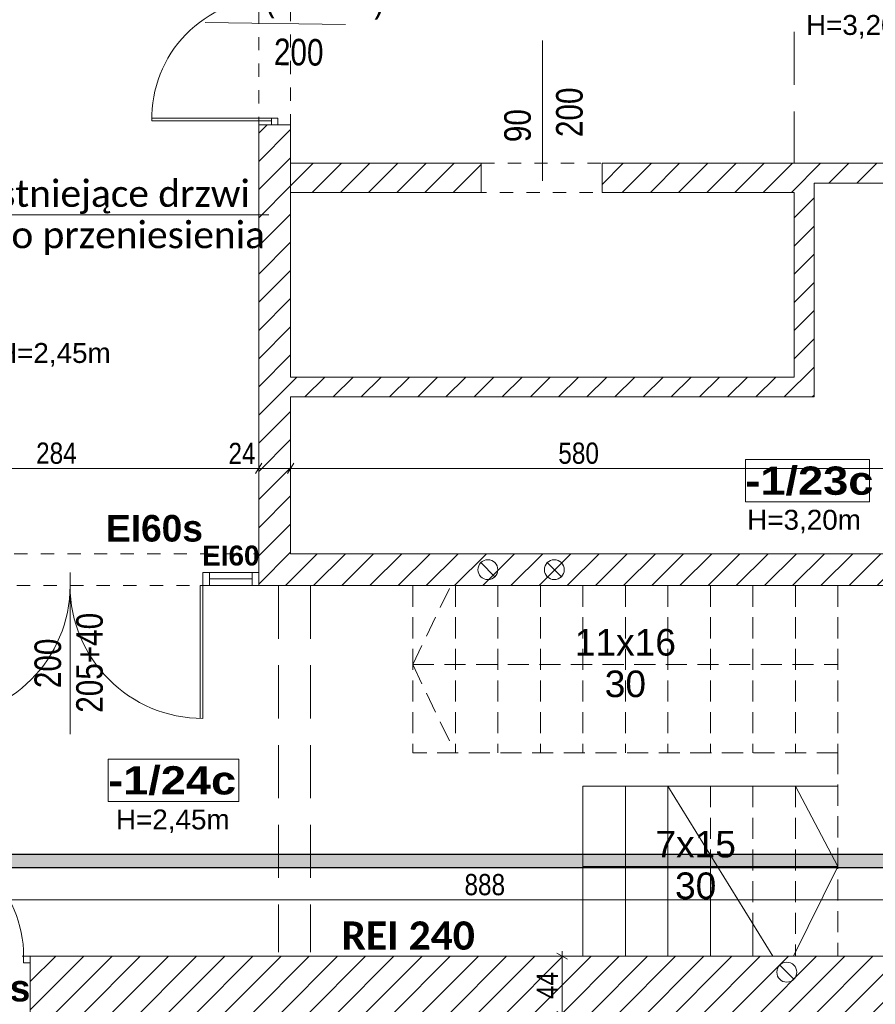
# Model space of a CAD drawing. Header units: centimetres. Extents: x 18292 to 3593338517, y 11794 to 62103.
# Tile 83 of 147: x 898356789 to 898357433, y 55784 to 56526. Entities that reach past the tile are written whole.
import ezdxf

# ---------------------------------------------------------------- set-up
doc = ezdxf.new("R2010")
doc.units = ezdxf.units.CM
doc.header["$MEASUREMENT"] = 0
for name, pattern in [('ACAD_ISO02W100', [60.000000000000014, 40, -20.00000000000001]), ('ArcadiaLine4068362267', [23.8125, 15.875, -7.9375]), ('Dashed-002', [20, 10, -10])]:
    doc.linetypes.add(name, pattern=pattern)
for name, color, linetype in [('499-Wymiary i opisy', 7, 'Continuous'), ('500-opisy p.poż', 7, 'Continuous'), ('__PROJEKTOWANE', 7, 'Continuous'), ('MF-NR', 7, 'Continuous'), ('MF_AREA_BLOCK', 7, 'Continuous'), ('MF_KRESKOWANIE', 7, 'Continuous'), ('MF_NR', 7, 'Continuous'), ('MF_OKNA', 7, 'Continuous'), ('MF_OPISY', 7, 'Continuous'), ('MF_przerywana', 7, 'Continuous'), ('MF_SCIANY_KONSTR', 7, 'Continuous'), ('MF_SCIANY_KONSTR istn.', 7, 'Continuous'), ('MF_WIDOK', 7, 'Continuous')]:
    doc.layers.add(name, color=color, linetype=linetype)
doc.styles.add('GENERATED_STYLE_2', font='txt')
doc.styles.add('GENERATED_STYLE_4', font='txt')
doc.styles.add('GENERATED_STYLE_5', font='txt')
doc.styles.add('GENERATED_STYLE_6', font='txt')
doc.styles.add('GENERATED_STYLE_7', font='txt')
doc.styles.add('GENERATED_STYLE_8', font='txt')
doc.dimstyles.new('GENERATED_STYLE__1', dxfattribs={"dimtxt": 16.00000023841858, "dimasz": 6.080000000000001, "dimexe": 0.18, "dimexo": 0.0625, "dimgap": 0.09, "dimtad": 1, "dimtih": 1, "dimtoh": 1, "dimdec": 0, "dimzin": 0, "dimdsep": 46, "dimtxsty": 'GENERATED_STYLE_4', "dimblk": 'ARROWHEAD_2', "dimblk1": 'ARROWHEAD_2', "dimblk2": 'ARROWHEAD_2', "dimcen": 0.09, "dimse1": 1, "dimse2": 1, "dimclrd": 7, "dimclre": 7, "dimclrt": 7, "dimadec": 0, "dimazin": 0, "dimtfac": 1, "dimtdec": 4, "dimtmove": 0, "dimatfit": 3, "dimfxl": 0, "dimtolj": 1, "dimtzin": 0, "dimarcsym": 0})
doc.dimstyles.new('GENERATED_STYLE__2', dxfattribs={"dimtxt": 16.00000023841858, "dimasz": 6.080000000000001, "dimexe": 0.18, "dimexo": 0.0625, "dimgap": 0.09, "dimtad": 1, "dimtih": 1, "dimtoh": 1, "dimdec": 0, "dimzin": 0, "dimdsep": 46, "dimtxsty": 'GENERATED_STYLE_4', "dimblk": 'ARROWHEAD_2', "dimblk1": 'ARROWHEAD_2', "dimblk2": 'ARROWHEAD_2', "dimcen": 0.09, "dimse1": 1, "dimse2": 1, "dimclrd": 7, "dimclre": 7, "dimclrt": 7, "dimadec": 0, "dimazin": 0, "dimtfac": 1, "dimtdec": 4, "dimtmove": 2, "dimatfit": 3, "dimfxl": 0, "dimtolj": 1, "dimtzin": 0, "dimarcsym": 0})
doc.dimstyles.new('GENERATED_STYLE__4', dxfattribs={"dimtxt": 16.00000023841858, "dimasz": 6.080000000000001, "dimexe": 0.18, "dimexo": 0.0625, "dimgap": 0.09, "dimtad": 1, "dimdec": 0, "dimzin": 0, "dimdsep": 46, "dimtxsty": 'GENERATED_STYLE_4', "dimblk": 'ARROWHEAD_2', "dimblk1": 'ARROWHEAD_2', "dimblk2": 'ARROWHEAD_2', "dimcen": 0.09, "dimse1": 1, "dimse2": 1, "dimclrd": 7, "dimclre": 7, "dimclrt": 7, "dimadec": 0, "dimazin": 0, "dimtfac": 1, "dimtdec": 4, "dimtmove": 0, "dimatfit": 3, "dimfxl": 0, "dimtolj": 1, "dimtzin": 0, "dimarcsym": 0})
pattern_1 = [(45, (903196041.2537819, 3898003.605305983), (-10.60660171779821, 10.60660171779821), [])]

# ---------------------------------------------------------------- blocks, each defined once
blk = doc.blocks.new('*D337', base_point=(903196041.2537819, 3898003.605305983))
at = {"layer": '499-Wymiary i opisy', "color": 7, "linetype": 'Continuous', "lineweight": 13}
for p, q in [((898356687.2771783, 55866.98500166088), (898356682.6583782, 55858.98500166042)), ((898356684.9677783, 55856.98500166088), (898356684.9677783, 55868.98500166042)), ((898357570.6583782, 55858.98500166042), (898357575.2771783, 55866.98500166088)), ((898357572.9677783, 55856.98500166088), (898357572.9677783, 55868.98500166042)), ((898356684.9677783, 55862.98500166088), (898357572.9677783, 55862.98500166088)), ((898357572.9677783, 55862.98500166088), (898357576.8797783, 55862.98500166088))]:
    blk.add_line(p, q, dxfattribs=at)
at = {"layer": '499-Wymiary i opisy', "color": 7, "lineweight": 13, "char_height": 16.00000023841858, "attachment_point": 7, "style": 'GENERATED_STYLE_4'}
for s, insert in [('\\A1;{\\pql;\\fArial Narrow|b0|i0|c238|p34;24}', (898356687.2797786, 55866.18500158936)), ('\\A1;{\\pql;\\fArial Narrow|b0|i0|c238|p34;888}', (898357123.8477787, 55866.18500158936))]:
    blk.add_mtext(s, dxfattribs=dict(at, insert=insert))
blk = doc.blocks.new('ARROWHEAD_2')
at = {"color": 0, "linetype": 'Continuous', "lineweight": 0}
for p, q in [((0, 0), (-1, 0)), ((-0.3781315, -0.655), (0.3781315, 0.655))]:
    blk.add_line(p, q, dxfattribs=at)
blk = doc.blocks.new('*D350', base_point=(903196041.2537819, 3898003.605305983))
at = {"layer": '499-Wymiary i opisy', "color": 7, "linetype": 'Continuous', "lineweight": 13}
for p, q in [((898357201.4486563, 55818.18438463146), (898357193.4486563, 55822.80318463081)), ((898357197.4486563, 55820.49378463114), (898357197.4486563, 55824.40578463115)), ((898357203.4486563, 55820.49378463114), (898357191.4486563, 55820.49378463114)), ((898357197.4486563, 55776.49378463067), (898357197.4486563, 55820.49378463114)), ((898357193.4486563, 55778.80318463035), (898357201.4486563, 55774.18438463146)), ((898357203.4486563, 55776.49378463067), (898357191.4486563, 55776.49378463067))]:
    blk.add_line(p, q, dxfattribs=at)
at = {"layer": '499-Wymiary i opisy', "color": 7, "lineweight": 13, "insert": (898357194.2486564, 55788.25370462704), "char_height": 16.00000023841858, "attachment_point": 7, "rotation": 90, "style": 'GENERATED_STYLE_4'}
blk.add_mtext('\\A1;{\\pql;\\fArial Narrow|b0|i0|c238|p34;44}', dxfattribs=at)
blk = doc.blocks.new('*D365', base_point=(903196041.2537819, 3898003.605305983))
at = {"layer": '499-Wymiary i opisy', "color": 7, "linetype": 'Continuous', "lineweight": 13}
for p, q in [((898356684.9677783, 56181.78918156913), (898356684.9677783, 56193.78918156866)), ((898356968.9677783, 56181.78918156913), (898356968.9677783, 56193.78918156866)), ((898356687.2771783, 56191.78918156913), (898356682.6583782, 56183.78918156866)), ((898356684.9677783, 56187.78918156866), (898356968.9677783, 56187.78918156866)), ((898356971.2771783, 56191.78918156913), (898356966.6583782, 56183.78918156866))]:
    blk.add_line(p, q, dxfattribs=at)
at = {"layer": '499-Wymiary i opisy', "color": 7, "lineweight": 13, "char_height": 16.00000023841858, "attachment_point": 7, "style": 'GENERATED_STYLE_4'}
for s, insert in [('\\A1;{\\pql;\\fArial Narrow|b0|i0|c238|p34;284}', (898356801.367618, 56190.9891814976)), ('\\A1;{\\pql;\\fArial Narrow|b0|i0|c238|p34;24}', (898356946.1756179, 56190.9891814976))]:
    blk.add_mtext(s, dxfattribs=dict(at, insert=insert))
blk = doc.blocks.new('*D366', base_point=(903196041.2537819, 3898003.605305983))
at = {"layer": '499-Wymiary i opisy', "color": 7, "linetype": 'Continuous', "lineweight": 13}
for p, q in [((898356968.9677783, 56181.78918156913), (898356968.9677783, 56193.78918156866)), ((898356992.9677783, 56181.78918156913), (898356992.9677783, 56193.78918156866)), ((898356971.2771783, 56191.78918156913), (898356966.6583782, 56183.78918156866)), ((898356968.9677783, 56187.78918156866), (898356992.9677783, 56187.78918156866)), ((898356995.2771783, 56191.78918156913), (898356990.6583782, 56183.78918156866))]:
    blk.add_line(p, q, dxfattribs=at)
blk = doc.blocks.new('*D367', base_point=(903196041.2537819, 3898003.605305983))
at = {"layer": '499-Wymiary i opisy', "color": 7, "linetype": 'Continuous', "lineweight": 13}
for p, q in [((898356992.9677783, 56181.78918156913), (898356992.9677783, 56193.78918156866)), ((898357572.9677783, 56181.78918156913), (898357572.9677783, 56193.78918156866)), ((898356995.2771783, 56191.78918156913), (898356990.6583782, 56183.78918156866)), ((898356992.9677783, 56187.78918156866), (898357572.9677783, 56187.78918156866)), ((898357570.6583782, 56183.78918156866), (898357575.2771783, 56191.78918156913)), ((898357572.9677783, 56187.78918156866), (898357576.8797783, 56187.78918156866))]:
    blk.add_line(p, q, dxfattribs=at)
at = {"layer": '499-Wymiary i opisy', "color": 7, "lineweight": 13, "insert": (898357194.4827732, 56190.9891814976), "char_height": 16.00000023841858, "attachment_point": 7, "style": 'GENERATED_STYLE_4'}
blk.add_mtext('\\A1;{\\pql;\\fArial Narrow|b0|i0|c238|p34;580}', dxfattribs=at)

msp = doc.modelspace()

# ---------------------------------------------------------------- hatches: boundary and pattern name
at = {"layer": '__PROJEKTOWANE', "linetype": 'Continuous', "lineweight": 25}
h = msp.add_hatch(color=230, dxfattribs=at)
h.paths.add_polyline_path([(898355781.93524, 56613.92383331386), (898355781.93524, 54825.64591304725), (898356258.5026672, 54825.64591304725), (898356258.5026672, 54038.82218124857), (898356689.4247643, 54038.82218124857), (898356689.4247643, 53475.1504453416), (898357338.7950984, 53475.1504453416), (898357338.7950984, 54038.82218124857), (898357678.8905517, 54038.82218124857), (898357678.8905517, 54541.02098050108), (898357971.08609, 54541.02098050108), (898357971.08609, 55897.11603965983), (898356706.180347, 55897.11603965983), (898356706.180347, 56613.92383331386)])
h.paths.add_polyline_path([(898356699.4247643, 53485.15044534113), (898356699.4247643, 54048.82218124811), (898356268.5026672, 54048.82218124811), (898356268.5026672, 54835.64591304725), (898355791.93524, 54835.64591304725), (898355791.93524, 56603.92383331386), (898356696.180347, 56603.92383331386), (898356696.180347, 55887.11603965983), (898357961.08609, 55887.11603965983), (898357961.08609, 54551.02098050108), (898357668.8905517, 54551.02098050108), (898357668.8905517, 54048.82218124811), (898357328.7950984, 54048.82218124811), (898357328.7950984, 53485.15044534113)], flags=0)
at = {"layer": 'MF_KRESKOWANIE', "linetype": 'Continuous', "lineweight": 13}
h = msp.add_hatch(dxfattribs=at)
h.set_pattern_fill('bloczki_ceramiczne_0006', color=250, style=0, pattern_type=2)
h.set_pattern_definition(pattern_1)
h.paths.add_polyline_path([(898357572.9677783, 56099.49378462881), (898357572.9677783, 56123.49378463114), (898357269.9677783, 56123.49378463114), (898356992.9677783, 56123.49378463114), (898356992.9677783, 56241.49378463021), (898357386.9677783, 56241.49378463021), (898357386.9677783, 56402.49378462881), (898357572.9677783, 56402.49378462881), (898357572.9677783, 56417.49378463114), (898357371.9677783, 56417.49378463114), (898357227.4677783, 56417.49378463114), (898357227.4677783, 56395.49378463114), (898357371.9677783, 56395.49378463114), (898357371.9677783, 56256.49378462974), (898356992.9677783, 56256.49378462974), (898356992.9677783, 56446.49378462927), (898356968.9677783, 56446.49378462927), (898356968.9677783, 56099.49378462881)])
h = msp.add_hatch(dxfattribs=at)
h.set_pattern_fill('bloczki_ceramiczne_0006', color=250, style=0, pattern_type=2)
h.set_pattern_definition(pattern_1)
h.paths.add_polyline_path([(898356992.9677783, 56417.49378463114), (898356992.9677783, 56395.49378463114), (898357136.4677783, 56395.49378463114), (898357136.4677783, 56417.49378463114)])
h = msp.add_hatch(dxfattribs=at)
h.set_pattern_fill('bloczki_ceramiczne_0006', color=250, style=0, pattern_type=2)
h.set_pattern_definition(pattern_1)
h.paths.add_polyline_path([(898356046.9677783, 54907.49378463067), (898356346.9677783, 54907.49378463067), (898356346.9677783, 54896.49378462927), (898356346.9677783, 54735.49378463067), (898356346.9677783, 54106.49378462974), (898356414.9677783, 54106.49378462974), (898356722.9677783, 54106.49378462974), (898356722.9677783, 53966.49378463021), (898356764.9677783, 53966.49378463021), (898357046.6528615, 53966.49378463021), (898357046.6528615, 53894.49378465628), (898357046.6528615, 53558.49378468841), (898357216.6528615, 53558.49378468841), (898357216.6528615, 53894.49378465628), (898357216.6528615, 53966.49378463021), (898357216.6528615, 54106.49378462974), (898357591.9677783, 54106.49378462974), (898357591.9677783, 54607.49378463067), (898357891.9677783, 54607.49378463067), (898357891.9677783, 54660.49378463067), (898357891.9677783, 55820.49378463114), (898357572.9677783, 55820.49378463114), (898356796.9677783, 55820.49378463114), (898356796.9677783, 55776.49378463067), (898356867.9677783, 55776.49378463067), (898356867.9677783, 55556.49378462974), (898356800.9671775, 55556.49378462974), (898356790.9671775, 55556.49378462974), (898356790.9671775, 55514.49378463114), (898357010.9671775, 55514.49378463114), (898357010.9671775, 55556.49378462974), (898356909.9677783, 55556.49378462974), (898356909.9677783, 55776.49378463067), (898357247.9677783, 55776.49378463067), (898357247.9677783, 55556.49378462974), (898357090.9671775, 55556.49378462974), (898357090.9671775, 55514.49378463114), (898357289.9677783, 55514.49378463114), (898357289.9677783, 55776.49378463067), (898357553.9677783, 55776.49378463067), (898357853.9677783, 55776.49378463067), (898357853.9677783, 55234.49378462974), (898357553.9677783, 55234.49378462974), (898357289.9677783, 55234.49378462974), (898357289.9677783, 55434.49378462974), (898357247.9677783, 55434.49378462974), (898357247.9677783, 55393.49378462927), (898357247.9677783, 55026.49378463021), (898357289.9677783, 55026.49378463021), (898357289.9677783, 55192.49378463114), (898357853.9677783, 55192.49378463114), (898357853.9677783, 54645.49378463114), (898357589.9677783, 54645.49378463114), (898357589.9677783, 54735.49378463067), (898357589.9677783, 54747.49378463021), (898357289.9677783, 54747.49378463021), (898357289.9677783, 54934.49378462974), (898357247.9677783, 54934.49378462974), (898357247.9677783, 54747.49378463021), (898357247.9677783, 54705.49378462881), (898357553.9677783, 54705.49378462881), (898357553.9677783, 54144.49378463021), (898357151.9677783, 54144.49378463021), (898357151.9677783, 54705.49378462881), (898357155.9677783, 54705.49378462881), (898357155.9677783, 54747.49378463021), (898357057.9677783, 54747.49378463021), (898357057.9677783, 54705.49378462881), (898357109.9677783, 54705.49378462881), (898357109.9677783, 54290.49378462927), (898357084.9677783, 54290.49378462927), (898357099.9677783, 54248.49378463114), (898357109.9677783, 54248.49378463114), (898357109.9677783, 54144.49378463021), (898356929.9677783, 54144.49378463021), (898356929.9677783, 54147.49378463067), (898356887.9677783, 54147.49378463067), (898356887.9677783, 54144.49378463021), (898356874.9677783, 54144.49378463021), (898356874.9677783, 54106.49378462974), (898357178.6528615, 54106.49378462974), (898357178.6528615, 54008.49378462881), (898357178.6528615, 53894.49378465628), (898357178.3062878, 53894.49378465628), (898357178.3062878, 53600.49378468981), (898357088.6528615, 53600.49378468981), (898357088.6528615, 53894.49378465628), (898357088.6528615, 53983.49378462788), (898357063.6528615, 54008.49378462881), (898356764.9677783, 54008.49378462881), (898356764.9677783, 54106.49378462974), (898356814.9677783, 54106.49378462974), (898356814.9677783, 54144.49378463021), (898356764.9677783, 54144.49378463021), (898356764.9677783, 54159.49378462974), (898356722.9677783, 54159.49378462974), (898356722.9677783, 54144.49378463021), (898356384.9677783, 54144.49378463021), (898356384.9677783, 54705.49378462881), (898356524.9677783, 54705.49378462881), (898356524.9677783, 54747.49378463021), (898356384.9677783, 54747.49378463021), (898356384.9677783, 54907.49378463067), (898356648.9677783, 54907.49378463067), (898356648.9677783, 54871.49378463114), (898356690.9677783, 54871.49378463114), (898356690.9677783, 55099.49378462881), (898356648.9677783, 55099.49378462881), (898356648.9677783, 54945.49378463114), (898356394.9677783, 54945.49378463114), (898356084.9677783, 54945.49378463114), (898356084.9677783, 55790.10155235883), (898356547.5114527, 55790.44330562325), (898356547.6475325, 55820.49378463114), (898356084.9677783, 55820.49378463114), (898356060.9677783, 55782.49378463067), (898356046.9677783, 55782.49378463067), (898356046.9677783, 54945.49378463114)])

# ---------------------------------------------------------------- linework, layer by layer
at = {"layer": '__PROJEKTOWANE', "color": 150, "linetype": 'Continuous', "lineweight": 13}
msp.add_line((898356766.6606269, 56378.6214445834), (898356976.6538925, 56378.6214445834), dxfattribs=at)
at = {"layer": '__PROJEKTOWANE', "color": 230, "linetype": 'Continuous', "lineweight": 25, "flags": 128}
for points in [[(898356689.4247643, 53475.1504453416), (898357338.7950984, 53475.1504453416), (898357338.7950984, 54038.82218124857), (898357678.8905517, 54038.82218124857), (898357678.8905517, 54541.02098050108), (898357971.08609, 54541.02098050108), (898357971.08609, 55897.11603965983), (898356706.180347, 55897.11603965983), (898356706.180347, 56613.92383331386), (898355781.9638261, 56613.92383331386), (898355781.9638261, 54825.64591304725), (898356258.5026672, 54825.64591304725), (898356258.5026672, 54038.82218124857), (898356689.4247643, 54038.82218124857)], [(898356699.4247643, 53485.15044534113), (898357328.7950984, 53485.15044534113), (898357328.7950984, 54048.82218124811), (898357668.8905517, 54048.82218124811), (898357668.8905517, 54551.02098050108), (898357961.08609, 54551.02098050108), (898357961.08609, 55887.11603965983), (898356696.180347, 55887.11603965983), (898356696.180347, 56603.92383331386), (898355791.93524, 56603.92383331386), (898355791.93524, 54835.64591304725), (898356268.5026672, 54835.64591304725), (898356268.5026672, 54048.82218124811), (898356699.4247643, 54048.82218124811)]]:
    msp.add_lwpolyline(points, close=True, dxfattribs=at)
at = {"layer": 'MF-NR', "color": 7, "linetype": 'Continuous', "lineweight": 13}
for p, q in [((898357335.3642447, 56194.40827332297), (898357428.7005857, 56194.40827332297)), ((898357335.3642447, 56162.51452332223), (898357335.3642447, 56194.40827331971)), ((898357428.7005857, 56194.40827332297), (898357428.7005857, 56162.51452332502)), ((898356855.6633723, 55968.78024981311), (898356953.9997133, 55968.78024981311)), ((898356855.6633723, 55936.88649981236), (898356855.6633723, 55968.78024981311)), ((898356953.9997133, 55968.78024981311), (898356953.9997133, 55936.88649981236))]:
    msp.add_line(p, q, dxfattribs=at)
at = {"layer": 'MF-NR', "color": 7, "linetype": 'Continuous', "lineweight": 13, "flags": 128}
for points in [[(898357428.7005857, 56162.51452332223), (898357335.3642447, 56162.51452332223)], [(898356953.9997133, 55936.88649981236), (898356855.6633723, 55936.88649981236)]]:
    msp.add_lwpolyline(points, dxfattribs=at)
at = {"layer": 'MF_AREA_BLOCK', "color": 7, "linetype": 'Continuous', "lineweight": 13}
for p, q in [((898357136.1644775, 56116.79708548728), (898357146.7710792, 56106.19048377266)), ((898357186.1644775, 56116.79708548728), (898357196.7710792, 56106.19048377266)), ((898357404.9677783, 55948.49378463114), (898357212.9677783, 55948.49378463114)), ((898357212.9677783, 55948.49378463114), (898357212.9677783, 55820.49378463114)), ((898357244.9677783, 55948.49378463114), (898357244.9677783, 55820.49378463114)), ((898357276.9677783, 55948.49378463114), (898357276.9677783, 55820.49378463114)), ((898357276.9677783, 55948.49378463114), (898357355.9677783, 55820.49378463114)), ((898357404.9677783, 55887.99378462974), (898357372.9677783, 55948.49378463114)), ((898357308.9677783, 55896.64568336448), (898357308.9677783, 55820.49378463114)), ((898357212.9677783, 55887.99378462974), (898357404.9677783, 55887.99378462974)), ((898357404.9677783, 55887.99378462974), (898357371.4794062, 55820.49378463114)), ((898357340.9677783, 55844.79758209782), (898357340.9677783, 55820.49378463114)), ((898357361.1644775, 55813.79708548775), (898357371.7710792, 55803.19048376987))]:
    msp.add_line(p, q, dxfattribs=at)
at = {"layer": 'MF_AREA_BLOCK', "color": 7, "linetype": 'ArcadiaLine4068362267', "lineweight": 13}
for p, q in [((898357084.9677783, 56099.49378462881), (898357084.9677783, 55973.49378463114)), ((898357084.9677783, 56039.99378462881), (898357113.5277783, 56099.49378462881)), ((898357116.9677783, 56099.49378462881), (898357116.9677783, 55973.49378463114)), ((898357148.9677783, 56099.49378462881), (898357148.9677783, 55973.49378463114)), ((898357180.9677783, 56099.49378462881), (898357180.9677783, 55973.49378463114)), ((898357212.9677783, 56099.49378462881), (898357212.9677783, 55973.49378463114)), ((898357244.9677783, 56099.49378462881), (898357244.9677783, 55973.49378463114)), ((898357276.9677783, 56099.49378462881), (898357276.9677783, 55973.49378463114)), ((898357308.9677783, 56099.49378462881), (898357308.9677783, 55973.49378463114)), ((898357340.9677783, 56099.49378462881), (898357340.9677783, 55973.49378463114)), ((898357372.9677783, 56099.49378462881), (898357372.9677783, 55973.49378463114)), ((898357404.9677783, 56099.49378462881), (898357404.9677783, 55973.49378463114)), ((898357084.9677783, 56039.99378462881), (898357404.9677783, 56039.99378462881)), ((898357084.9677783, 56039.99378462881), (898357114.9677783, 55977.49378462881)), ((898357404.9677783, 55973.49378463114), (898357084.9677783, 55973.49378463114)), ((898357404.9677783, 55973.49378463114), (898357404.9677783, 55820.49378463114)), ((898357308.9677783, 55948.49378463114), (898357308.9677783, 55820.49378463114)), ((898357340.9677783, 55948.49378463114), (898357340.9677783, 55820.49378463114)), ((898357372.9677783, 55948.49378463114), (898357372.9677783, 55820.49378463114))]:
    msp.add_line(p, q, dxfattribs=at)
at = {"layer": 'MF_AREA_BLOCK', "color": 7, "linetype": 'Continuous', "lineweight": 13}
for centre in [(898357141.4677783, 56111.49378462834), (898357191.4677783, 56111.49378462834), (898357366.4677783, 55808.49378462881)]:
    msp.add_circle(centre, 7.499999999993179, dxfattribs=at)
at = {"layer": 'MF_OKNA', "color": 7, "linetype": 'Continuous', "lineweight": 13}
for p, q in [((898357034.3512853, 56521.93163376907), (898356928.5540383, 56523.30234255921)), ((898357182.5133233, 56509.9922239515), (898357182.5133233, 56404.18609783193)), ((898356978.4677783, 56451.49378463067), (898356888.4677783, 56451.49378463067)), ((898356978.4677783, 56449.49378462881), (898356888.4900032, 56449.49378462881)), ((898356983.4677783, 56451.49378463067), (898356978.4677783, 56451.49378463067)), ((898356978.4677783, 56451.49378463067), (898356978.4677783, 56446.49378462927)), ((898356980.9677783, 56446.49378462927), (898356983.4677783, 56446.49378462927)), ((898356983.4677783, 56446.49378462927), (898356983.4677783, 56451.49378463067)), ((898356826.9677783, 56109.49378462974), (898356826.9677783, 55987.55799185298)), ((898356931.9677783, 56109.49378462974), (898356926.9677783, 56109.49378462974)), ((898356926.9677783, 56099.49378462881), (898356926.9677783, 56109.49378462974)), ((898356931.9677783, 56099.49378462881), (898356931.9677783, 56109.49378462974)), ((898356931.9677783, 56104.49378463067), (898356963.9677783, 56104.49378463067)), ((898356963.9677783, 56099.49378462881), (898356963.9677783, 56109.49378462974)), ((898356924.9677783, 56099.49378462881), (898356924.9677783, 55999.49378462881)), ((898356926.9677783, 56099.49378462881), (898356924.9677783, 56099.49378462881)), ((898356926.9677783, 56099.49378462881), (898356926.9677783, 55999.49378462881)), ((898356926.9677783, 56099.49378462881), (898356931.9677783, 56099.49378462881)), ((898356791.9677783, 55815.49378462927), (898356791.9677783, 55820.49378463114)), ((898356791.9677783, 55820.49378463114), (898356796.9677783, 55820.49378463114)), ((898356796.9677783, 55815.49378462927), (898356791.9677783, 55815.49378462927)), ((898356796.9677783, 55820.49378463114), (898356796.9677783, 55815.49378462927))]:
    msp.add_line(p, q, dxfattribs=at)
at = {"layer": 'MF_OKNA', "color": 7, "linetype": 'Continuous', "lineweight": 13, "flags": 128}
msp.add_lwpolyline([(898356968.9677783, 56099.49378462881), (898356968.9677783, 56109.49378462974), (898356931.9677783, 56109.49378462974), (898356931.9677783, 56099.49378462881)], close=True, dxfattribs=at)
at = {"layer": 'MF_OKNA', "color": 7, "linetype": 'Continuous', "lineweight": 13}
for centre, radius, start, end in [((898356978.4677783, 56451.49378463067), 89.99999999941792, 90, 181.27334436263), ((898356726.9677783, 56099.49378462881), 100, 270, 0), ((898356926.9677783, 56099.49378462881), 100, 180, 270), ((898356701.9677783, 55820.49378463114), 90.00000000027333, 0, 91.27334436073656)]:
    msp.add_arc(centre, radius, start, end, dxfattribs=at)
at = {"layer": 'MF_przerywana', "color": 7, "linetype": 'ACAD_ISO02W100', "lineweight": 13}
for p, q in [((898357371.9677783, 56696.49378462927), (898357371.9677783, 56417.49378463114)), ((898356983.9677783, 56099.49378462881), (898356983.9677783, 55823.49378463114)), ((898357007.9677783, 56099.49378462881), (898357007.9677783, 55823.49378463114))]:
    msp.add_line(p, q, dxfattribs=at)
at = {"layer": 'MF_przerywana', "color": 7, "linetype": 'Dashed-002', "lineweight": 13, "flags": 128}
for points in [[(898356992.9677783, 56446.49378462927), (898356968.9677783, 56446.49378462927), (898356968.9677783, 56596.49378462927), (898356992.9677783, 56596.49378462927)], [(898357136.4677783, 56417.49378463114), (898357227.4677783, 56417.49378463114), (898357227.4677783, 56395.49378463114), (898357136.4677783, 56395.49378463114)], [(898356696.9677783, 55776.49378463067), (898356796.9677783, 55776.49378463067), (898356796.9677783, 55820.49378463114), (898356696.9677783, 55820.49378463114)]]:
    msp.add_lwpolyline(points, close=True, dxfattribs=at)
at = {"layer": 'MF_SCIANY_KONSTR', "color": 7, "linetype": 'Continuous', "lineweight": 13}
for p, q in [((898356968.9677783, 56099.49378462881), (898356968.9677783, 56446.49378462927)), ((898356968.9677783, 56446.49378462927), (898356992.9677783, 56446.49378462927)), ((898356992.9677783, 56256.49378462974), (898356992.9677783, 56446.49378462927)), ((898357136.4677783, 56417.49378463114), (898356992.9677783, 56417.49378463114)), ((898357136.4677783, 56395.49378463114), (898357136.4677783, 56417.49378463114)), ((898357371.9677783, 56417.49378463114), (898357227.4677783, 56417.49378463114)), ((898357227.4677783, 56395.49378463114), (898357227.4677783, 56417.49378463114)), ((898357572.9677783, 56417.49378463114), (898357371.9677783, 56417.49378463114)), ((898357386.9677783, 56402.49378462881), (898357572.9677783, 56402.49378462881)), ((898357386.9677783, 56241.49378463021), (898357386.9677783, 56402.49378462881)), ((898357136.4677783, 56395.49378463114), (898356992.9677783, 56395.49378463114)), ((898357371.9677783, 56395.49378463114), (898357227.4677783, 56395.49378463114)), ((898357371.9677783, 56395.49378463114), (898357371.9677783, 56256.49378462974)), ((898356992.9677783, 56256.49378462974), (898357371.9677783, 56256.49378462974)), ((898356992.9677783, 56123.49378463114), (898356992.9677783, 56241.49378463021)), ((898356992.9677783, 56123.49378463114), (898356992.9677783, 56241.49378463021)), ((898356992.9677783, 56241.49378463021), (898357386.9677783, 56241.49378463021)), ((898357269.9677783, 56123.49378463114), (898356992.9677783, 56123.49378463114)), ((898357269.9677783, 56123.49378463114), (898357572.9677783, 56123.49378463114)), ((898356968.9677783, 56099.49378462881), (898357572.9677783, 56099.49378462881)), ((898356796.9677783, 55820.49378463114), (898357572.9677783, 55820.49378463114)), ((898356796.9677783, 55820.49378463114), (898356796.9677783, 55776.49378463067))]:
    msp.add_line(p, q, dxfattribs=at)
at = {"layer": 'MF_SCIANY_KONSTR istn.', "color": 7, "linetype": 'Dashed-002', "lineweight": 13, "flags": 128}
msp.add_lwpolyline([(898356684.9677783, 56123.49378463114), (898356968.9677783, 56123.49378463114), (898356968.9677783, 56099.49378462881), (898356684.9677783, 56099.49378462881)], close=True, dxfattribs=at)
at = {"layer": 'MF_WIDOK', "color": 5, "linetype": 'Continuous', "lineweight": 15, "flags": 128}
msp.add_lwpolyline([(898357335.3642447, 56194.40827332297), (898357428.7005857, 56194.40827332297), (898357428.7005857, 56162.51452332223), (898357335.3642447, 56162.51452332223)], close=True, dxfattribs=at)

# ---------------------------------------------------------------- texts
at = {"layer": '500-opisy p.poż', "color": 1, "linetype": 'Continuous', "lineweight": 13, "insert": (898356890.4717737, 56152.66213861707), "char_height": 20, "attachment_point": 2, "style": 'GENERATED_STYLE_6'}
msp.add_mtext('\\A1;{\\pqc;\\fArial|b1|i0|c238|p38;EI60s}', dxfattribs=at)
at = {"layer": '__PROJEKTOWANE', "color": 150, "linetype": 'Continuous', "lineweight": 13, "insert": (898356766.4054021, 56348.47189517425), "char_height": 20.00000000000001, "attachment_point": 7, "line_spacing_factor": 0.9334526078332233, "style": 'GENERATED_STYLE_7'}
msp.add_mtext('\\A1;{\\pql;\\fCalibri Light|b0|i0|c238|p34;istniejące drzwi \\P\\pql;\\fCalibri Light|b0|i0|c238|p34;do przeniesienia}', dxfattribs=at)
at = {"layer": '__PROJEKTOWANE', "color": 1, "linetype": 'Continuous', "lineweight": 13}
for s, insert, char_height, attachment_point, style in [('\\A1;{\\pql;\\fCalibri Light|b1|i0|c238|p34;REI 240}', (898357031.1803454, 55825.20388228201), 21.2625, 7, 'GENERATED_STYLE_8'), ('\\A1;{\\pqc;\\fArial|b1|i0|c238|p38;EI 240s}', (898356748.9179544, 55806.46147283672), 20.00000000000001, 2, 'GENERATED_STYLE_6')]:
    msp.add_mtext(s, dxfattribs=dict(at, insert=insert, char_height=char_height, attachment_point=attachment_point, style=style))
at = {"layer": 'MF_NR', "color": 7, "linetype": 'Continuous', "lineweight": 13, "char_height": 21.2625, "attachment_point": 7, "style": 'GENERATED_STYLE_5'}
for s, insert in [('\\A1;{\\pql;\\fArial Black|b0|i0|c238|p38;-1/23c}', (898357335.2718041, 56167.28592583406)), ('\\A1;{\\pql;\\fArial Black|b0|i0|c238|p38;-1/24c}', (898356855.5709317, 55941.65790232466))]:
    msp.add_mtext(s, dxfattribs=dict(at, insert=insert))
at = {"layer": 'MF_OKNA', "color": 7, "linetype": 'Continuous', "lineweight": 13, "attachment_point": 4, "style": 'GENERATED_STYLE_2'}
for s, insert, char_height, rotation in [('\\A1;{\\W0.800000x;\\pql;\\fArial|b0|i0|c238|p38;140(100+40)}', (898356936.2860944, 56540.16254939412), 20, 359.25771759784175), ('\\A1;{\\W0.800000x;\\pql;\\fArial|b0|i0|c238|p38;200}', (898356980.4226602, 56501.22682389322), 20, 359.25771759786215), ('\\A1;{\\W0.800000x;\\pql;\\fArial|b0|i0|c238|p38;200}', (898357202.9332371, 56437.17671951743), 20, 90), ('\\A1;{\\W0.800000x;\\pql;\\fArial|b0|i0|c238|p38;90}', (898357163.9066925, 56433.33495108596), 20, 90), ('\\A1;{\\W0.800000x;\\pql;\\fArial|b0|i0|c238|p38;205+40}', (898356841.7037783, 56003.79873944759), 20, 90), ('\\A1;{\\W0.800000x;\\pql;\\fArial|b0|i0|c238|p38;200}', (898356810.2750596, 56022.32561474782), 20.00000000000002, 90)]:
    msp.add_mtext(s, dxfattribs=dict(at, insert=insert, char_height=char_height, rotation=rotation))
at = {"layer": 'MF_OKNA', "color": 7, "linetype": 'Continuous', "lineweight": 13, "insert": (898356947.9677783, 56129.63721320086), "char_height": 15, "attachment_point": 2, "style": 'GENERATED_STYLE_6'}
msp.add_mtext('\\A1;{\\pqc;\\fArial|b1|i0|c238|p38;EI60}', dxfattribs=at)
at = {"layer": 'MF_OPISY', "color": 7, "linetype": 'Continuous', "lineweight": 13, "char_height": 15, "attachment_point": 2, "style": 'GENERATED_STYLE_2'}
for s, insert in [('\\A1;{\\pqc;\\fArial|b0|i0|c238|p38;H=3,20m}', (898357423.7152399, 56529.06487850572)), ('\\A1;{\\pqc;\\fArial|b0|i0|c238|p38;H=2,45m}', (898356814.7595862, 56282.13557903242)), ('\\A1;{\\pqc;\\fArial|b0|i0|c238|p38;H=3,20m}', (898357379.4666388, 56156.57333939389)), ('\\A1;{\\pqc;\\fArial|b0|i0|c238|p38;H=2,45m}', (898356904.2819159, 55930.94531588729))]:
    msp.add_mtext(s, dxfattribs=dict(at, insert=insert))
at = {"layer": 'MF_OPISY', "color": 7, "linetype": 'Continuous', "lineweight": 13, "char_height": 20, "attachment_point": 2, "line_spacing_factor": 0.9384331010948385, "style": 'GENERATED_STYLE_2'}
for s, insert in [('\\A1;{\\pqc;\\fArial|b0|i0|c238|p38;11x16\\P\\pqc;\\fArial|b0|i0|c238|p38;30}', (898357244.9677783, 56066.85107890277)), ('\\A1;{\\pqc;\\fArial|b0|i0|c238|p38;7x15\\P\\pqc;\\fArial|b0|i0|c238|p38;30}', (898357297.8793916, 55914.8510789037))]:
    msp.add_mtext(s, dxfattribs=dict(at, insert=insert))

# ---------------------------------------------------------------- dimensions: what is measured, and where the dimension line sits
at = {"layer": '499-Wymiary i opisy', "color": 7, "linetype": 'Continuous', "lineweight": 13}
for base, p1, p2, dimstyle, picture, middle in [((898356968.9677783, 56187.78918156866), (898356684.9677783, 56109.49378462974), (898356968.9677783, 56109.49378462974), 'GENERATED_STYLE__1', '*D365', (898356819.6640985, 56198.98918161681)), ((898357572.9677783, 56187.78918156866), (898356992.9677783, 56123.49378463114), (898357572.9677783, 56123.49378463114), 'GENERATED_STYLE__2', '*D367', (898357212.7792536, 56198.98918161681)), ((898356992.9677783, 56187.78918156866), (898356968.9677783, 56109.49378462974), (898356992.9677783, 56123.49378463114), 'GENERATED_STYLE__1', '*D366', (898356958.3732979, 56198.98918161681)), ((898357572.9677783, 55862.98500166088), (898356684.9677783, 55820.49378463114), (898357572.9677783, 55820.49378463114), 'GENERATED_STYLE__1', '*D337', (898357142.1442592, 55874.18500170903))]:
    dim = msp.add_linear_dim(base=base, p1=p1, p2=p2, dimstyle=dimstyle, dxfattribs=at)
    dim.commit()
    dim.dimension.update_dxf_attribs({"geometry": picture, "text_midpoint": middle, "dimtype": 160})
dim = msp.add_linear_dim(base=(898357197.4486563, 55820.49378463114), p1=(898357247.9677783, 55776.49378463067), p2=(898357212.9677783, 55820.49378463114), angle=90, dimstyle='GENERATED_STYLE__4', dxfattribs=at)
dim.commit()
dim.dimension.update_dxf_attribs({"geometry": '*D350', "text_midpoint": (898357186.2486563, 55800.45138460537), "dimtype": 160, "text_rotation": 90})

doc.saveas('drawing.dxf')
